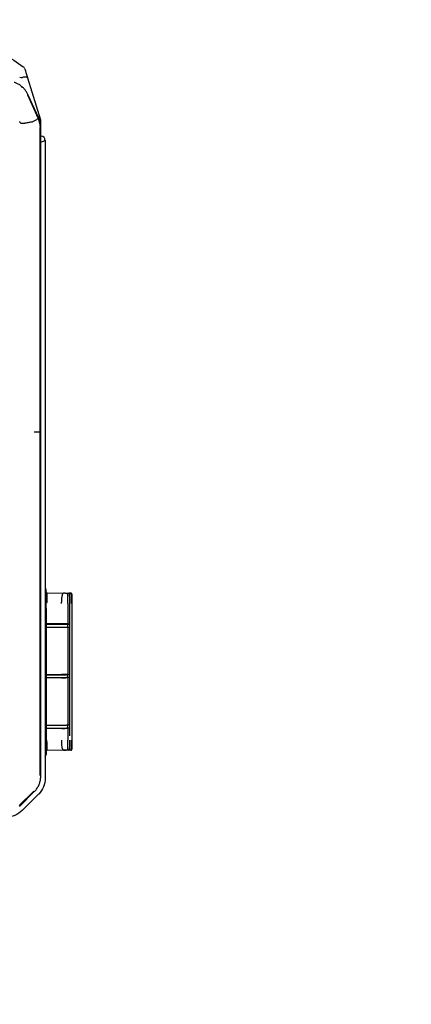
# Model space of a CAD drawing. Header units: millimetres. Extents: x 922208 to 1069538, y -182208 to -99877.
# Tile 118 of 256: x 990892 to 991119, y -177607 to -177035. Entities that reach past the tile are written whole.
import ezdxf

# ---------------------------------------------------------------- set-up
doc = ezdxf.new("R2010")
doc.units = ezdxf.units.MM
doc.header["$MEASUREMENT"] = 0
doc.layers.add('IS_KLIM_urządzenia', color=3, linetype='Continuous')

# ---------------------------------------------------------------- blocks, each defined once
blk = doc.blocks.new('G$CE471A013')
at = {"linetype": 'Continuous'}
for p, q in [((-68.168, 36.156), (-67.37, 36.954)), ((-67.244, 36.753), (-67.954, 36.043)), ((-67.906, 36.045), (-67.231, 36.718)), ((-67.906, 36.045), (-67.926, 36.025)), ((-68.485, 4.539), (-68.485, 35.393)), ((-68.27, 35.28), (-68.27, 3.917)), ((-68.237, 35.268), (-68.237, 18.659)), ((-68.16, 35.682), (-68.187, 35.693)), ((-69.729, 34.04), (-69.624, 34.041)), ((-69.623, 34.041), (-69.624, 34.041)), ((-69.364, 34.043), (-68.578, 34.051)), ((-68.528, 33.852), (-68.558, 33.852)), ((-68.528, 33.352), (-68.528, 34.252)), ((-69.778, 26.937), (-69.778, 33.546)), ((-69.66, 26.936), (-69.662, 33.348)), ((-69.661, 32.97), (-69.661, 33.348)), ((-69.587, 33.547), (-69.586, 32.971)), ((-69.574, 32.977), (-69.574, 33.547)), ((-68.528, 27.182), (-68.528, 33.352)), ((-69.645, 32.97), (-69.661, 32.97)), ((-69.585, 32.971), (-69.58, 32.976)), ((-69.584, 32.97), (-69.584, 32.82)), ((-68.528, 32.97), (-69.514, 32.97)), ((-68.553, 32.977), (-69.28, 32.98)), ((-69.66, 30.52), (-69.661, 32.82)), ((-69.645, 32.82), (-69.661, 32.82)), ((-69.573, 30.526), (-69.574, 32.82)), ((-68.528, 32.819), (-69.514, 32.82)), ((-69.644, 30.52), (-69.66, 30.52)), ((-69.584, 30.521), (-69.579, 30.526)), ((-69.583, 30.519), (-69.583, 30.384)), ((-68.528, 30.519), (-69.513, 30.519)), ((-68.553, 30.526), (-69.279, 30.53)), ((-69.66, 30.384), (-69.644, 30.384)), ((-69.66, 28.083), (-69.66, 30.384)), ((-69.579, 30.378), (-69.584, 30.382)), ((-69.573, 28.084), (-69.573, 30.377)), ((-68.528, 30.384), (-69.513, 30.384)), ((-68.553, 30.377), (-69.279, 30.373)), ((-69.66, 28.083), (-69.644, 28.083)), ((-69.659, 27.933), (-69.644, 27.933)), ((-69.659, 26.936), (-69.659, 27.933)), ((-69.583, 27.932), (-69.578, 27.927)), ((-69.582, 28.084), (-69.582, 27.934)), ((-69.572, 26.937), (-69.573, 27.926)), ((-68.528, 28.084), (-69.513, 28.084)), ((-68.528, 27.934), (-69.513, 27.934)), ((-69.278, 27.923), (-68.553, 27.927)), ((-68.528, 27.182), (-68.528, 26.282)), ((-69.621, 26.443), (-69.729, 26.444)), ((-69.729, 26.444), (-69.621, 26.443)), ((-68.578, 26.433), (-69.362, 26.441)), ((-68.578, 26.432), (-69.362, 26.44)), ((-68.558, 26.632), (-68.528, 26.632)), ((-68.237, 18.659), (-68.237, 6.47)), ((-68.237, 6.47), (-68.237, 3.923)), ((-68.27, 4.339), (-68.285, 4.339)), ((-68.257, 3.543), (-68.257, 3.8)), ((-67.63, 1.51), (-68.257, 3.543)), ((-68.245, 3.686), (-68.217, 3.692)), ((-68.172, 3.467), (-67.645, 2.317)), ((-67.621, 2.341), (-68.14, 3.475)), ((-67.353, 1.978), (-67.373, 1.954))]:
    blk.add_line(p, q, dxfattribs=at)
at = {"linetype": 'Continuous', "extrusion": (0, 0, -1)}
for centre, start, end in [((66.606, 36.191), 45, 90), ((67.405, 35.393), 0, 45)]:
    blk.add_arc(centre, 1.08, start, end, dxfattribs=at)
at = {"linetype": 'Continuous'}
for centre, start, end in [((-68.285, 4.539), 180, 270), ((-67.307, 1.142), 197.1413, 235.5064)]:
    blk.add_arc(centre, 0.2, start, end, dxfattribs=at)
for centre, major_axis, ratio, start_param, end_param in [((-68.428, 34.252), (0.1, 0), 1, 2.168878, 3.141593), ((-69.728, 33.99), (-0.05, 0), 1, 5.572775, 6.283185), ((-69.728, 33.99), (-0.05, 0), 1, 4.722432, 5.271942), ((-69.566, 33.543), (0, 0.7), 0.01995, 0.882039, 1.565858), ((-69.635, 32.971), (0.05, 0.0002), 0.017455, 4.162534, 6.265658), ((-69.383, 32.979), (0.494, 0.002), 0.017455, 4.153807, 4.444433), ((-69.38, 32.977), (0.2, 0.001), 0.017455, 1.047121, 3.124066), ((-68.578, 32.976), (0.05, 0.0002), 0.017455, 6.283104, 7.330301), ((-69.383, 32.829), (0.494, 0.002), 0.017455, 4.153807, 4.444433), ((-69.634, 30.521), (0.05, 0.0002), 0.017455, 4.162534, 6.265658), ((-69.383, 30.528), (0.494, 0.002), 0.017455, 4.153807, 4.444433), ((-69.379, 30.527), (0.2, 0.001), 0.017455, 1.047121, 3.124066), ((-68.578, 30.525), (0.05, 0.0002), 0.017455, 6.283104, 7.330301), ((-69.634, 30.383), (-0.05, 0.0002), 0.017455, 3.15913, 5.262255), ((-69.383, 30.375), (-0.494, 0.002), 0.017455, 4.980355, 5.270981), ((-69.379, 30.377), (-0.2, 0.001), 0.017455, 0.017538, 2.094482), ((-68.578, 30.378), (-0.05, 0.0002), 0.017455, 2.094477, 3.141674), ((-69.633, 27.932), (-0.05, 0.0002), 0.017455, 3.15913, 5.262255), ((-69.382, 28.075), (-0.494, 0.002), 0.017455, 4.980355, 5.270981), ((-69.382, 27.925), (-0.494, 0.002), 0.017455, 4.980355, 5.270981), ((-69.378, 27.926), (-0.2, 0.001), 0.017455, 0.017538, 2.094482), ((-68.578, 27.928), (-0.05, 0.0002), 0.017455, 2.094477, 3.141674), ((-69.728, 26.494), (-0.05, 0), 1, 0, 0.71037), ((-69.728, 26.494), (-0.05, 0), 1, 1.011256, 1.560766), ((-68.578, 26.383), (-0.05, 0), 1, 3.141593, 4.702359), ((-68.428, 26.282), (-0.1, 0), 1, 0, 0.972715)]:
    blk.add_ellipse(centre, major_axis=major_axis, ratio=ratio, start_param=start_param, end_param=end_param, dxfattribs=at)
for centre, major_axis, ratio in [((-68.253, 31.674), (0, -0.25), 0.017452), ((-68.253, 8.118), (0, 0.25), 0.017453)]:
    blk.add_ellipse(centre, major_axis=major_axis, ratio=ratio, dxfattribs=at)
for points, knots in [([(-67.954, 36.043), (-67.992, 36.002), (-68.068, 35.918), (-68.156, 35.772), (-68.221, 35.615), (-68.262, 35.449), (-68.267, 35.336), (-68.27, 35.28)], [0, 0, 0, 0, 0.200001, 0.400001, 0.599999, 0.799999, 1, 1, 1, 1]), ([(-69.731, 34.037), (-69.736, 34.037), (-69.744, 34.036), (-69.757, 34.031), (-69.768, 34.021), (-69.773, 34.013), (-69.775, 34.008)], [0, 0, 0, 0, 0.240387, 0.490724, 0.746129, 1, 1, 1, 1]), ([(-69.729, 34.04), (-69.731, 34.037), (-69.736, 34.032), (-69.741, 33.995), (-69.745, 33.949), (-69.749, 33.872), (-69.755, 33.742), (-69.755, 33.61), (-69.755, 33.546)], [0, 0, 0, 0, 0.163877, 0.30578, 0.42579, 0.524061, 0.77284, 1, 1, 1, 1]), ([(-69.662, 33.547), (-69.662, 33.576), (-69.662, 33.635), (-69.66, 33.722), (-69.657, 33.805), (-69.652, 33.897), (-69.645, 33.996), (-69.636, 34.023), (-69.631, 34.038)], [0, 0, 0, 0, 0.113787, 0.231188, 0.353199, 0.480712, 0.706712, 1, 1, 1, 1]), ([(-69.624, 34.041), (-69.611, 34.041), (-69.571, 34.041), (-69.476, 34.042), (-69.42, 34.043), (-69.364, 34.043)], [0, 0, 0, 0, 0.5, 0.5, 1, 1, 1, 1]), ([(-69.364, 34.043), (-69.382, 34.042), (-69.425, 34.04), (-69.489, 34.03), (-69.537, 34.017), (-69.563, 34.005), (-69.571, 33.999), (-69.574, 33.996)], [0, 0, 0, 0, 0.208735, 0.500317, 0.75027, 0.886014, 1, 1, 1, 1]), ([(-69.364, 34.043), (-69.358, 34.041), (-69.346, 34.036), (-69.329, 33.999), (-69.315, 33.953), (-69.299, 33.876), (-69.284, 33.747), (-69.282, 33.611), (-69.28, 33.547)], [0, 0, 0, 0, 0.170313, 0.316827, 0.439664, 0.539052, 0.783475, 1, 1, 1, 1]), ([(-68.553, 33.554), (-68.553, 33.585), (-68.554, 33.65), (-68.555, 33.743), (-68.557, 33.831), (-68.561, 33.927), (-68.57, 34.026), (-68.575, 34.042), (-68.578, 34.051)], [0, 0, 0, 0, 0.110388, 0.22525, 0.346033, 0.473982, 0.692647, 1, 1, 1, 1]), ([(-69.755, 26.937), (-69.755, 26.906), (-69.755, 26.843), (-69.754, 26.75), (-69.751, 26.662), (-69.747, 26.568), (-69.741, 26.47), (-69.733, 26.453), (-69.729, 26.444)], [0, 0, 0, 0, 0.112037, 0.228343, 0.350117, 0.478408, 0.69584, 1, 1, 1, 1]), ([(-69.628, 26.446), (-69.631, 26.452), (-69.636, 26.464), (-69.643, 26.504), (-69.647, 26.552), (-69.653, 26.63), (-69.659, 26.755), (-69.66, 26.877), (-69.66, 26.936)], [0, 0, 0, 0, 0.155708, 0.294413, 0.416247, 0.521413, 0.769796, 1, 1, 1, 1]), ([(-69.66, 26.936), (-69.66, 26.936), (-69.66, 26.936), (-69.66, 26.935), (-69.66, 26.935), (-69.66, 26.935), (-69.66, 26.935), (-69.66, 26.935), (-69.66, 26.935), (-69.66, 26.935), (-69.66, 26.935), (-69.66, 26.935), (-69.66, 26.935), (-69.66, 26.935), (-69.659, 26.935), (-69.659, 26.935), (-69.659, 26.935), (-69.659, 26.935), (-69.659, 26.935), (-69.659, 26.935), (-69.659, 26.936), (-69.659, 26.936), (-69.659, 26.936), (-69.659, 26.936)], [0, 0, 0, 0, 0.260232, 0.260232, 0.390152, 0.390152, 0.455589, 0.455589, 0.478138, 0.478138, 0.494719, 0.494719, 0.511416, 0.511416, 0.530341, 0.530341, 0.56043, 0.56043, 0.637843, 0.637843, 0.878219, 0.878219, 1, 1, 1, 1]), ([(-69.278, 26.937), (-69.278, 26.906), (-69.279, 26.841), (-69.284, 26.748), (-69.291, 26.659), (-69.304, 26.563), (-69.33, 26.465), (-69.35, 26.45), (-69.362, 26.441)], [0, 0, 0, 0, 0.106421, 0.217828, 0.336261, 0.463423, 0.684856, 1, 1, 1, 1]), ([(-68.578, 26.433), (-68.576, 26.435), (-68.573, 26.44), (-68.568, 26.477), (-68.564, 26.523), (-68.558, 26.601), (-68.555, 26.731), (-68.554, 26.866), (-68.553, 26.93)], [0, 0, 0, 0, 0.165725, 0.30897, 0.429832, 0.528492, 0.775962, 1, 1, 1, 1]), ([(-69.775, 26.476), (-69.773, 26.471), (-69.768, 26.463), (-69.757, 26.453), (-69.744, 26.447), (-69.736, 26.446), (-69.731, 26.447)], [0, 0, 0, 0, 0.253869, 0.509276, 0.759614, 1, 1, 1, 1]), ([(-69.444, 26.441), (-69.471, 26.442), (-69.497, 26.442), (-69.568, 26.443), (-69.608, 26.443), (-69.621, 26.443)], [0, 0, 0, 0, 0.333624, 0.333624, 1, 1, 1, 1]), ([(-69.572, 26.487), (-69.568, 26.485), (-69.561, 26.479), (-69.534, 26.467), (-69.487, 26.453), (-69.423, 26.443), (-69.38, 26.441), (-69.362, 26.441)], [0, 0, 0, 0, 0.114672, 0.250015, 0.500029, 0.791569, 1, 1, 1, 1]), ([(-68.485, 4.539), (-68.482, 4.54), (-68.478, 4.542), (-68.441, 4.559), (-68.377, 4.586), (-68.314, 4.615), (-68.274, 4.633), (-68.27, 4.635)], [0, 0, 0, 0, 0.211963, 0.434536, 0.670027, 0.964306, 1, 1, 1, 1]), ([(-68.27, 3.917), (-68.268, 3.865), (-68.263, 3.762), (-68.23, 3.61), (-68.191, 3.514), (-68.172, 3.467)], [0, 0, 0, 0, 0.333328, 0.666661, 1, 1, 1, 1]), ([(-68.139, 3.478), (-68.202, 3.616), (-68.237, 3.769), (-68.237, 3.922), (-68.237, 3.923), (-68.237, 3.923)], [0, 0, 0, 0, 0.999505, 0.999505, 1, 1, 1, 1]), ([(-67.882, 3.629), (-67.905, 3.617), (-67.954, 3.591), (-68.019, 3.555), (-68.083, 3.516), (-68.133, 3.483), (-68.141, 3.477), (-68.144, 3.474)], [0, 0, 0, 0, 0.154479, 0.322184, 0.503043, 0.755741, 1, 1, 1, 1]), ([(-67.234, 3.626), (-67.24, 3.639), (-67.253, 3.665), (-67.285, 3.697), (-67.327, 3.71), (-67.385, 3.713), (-67.442, 3.708), (-67.498, 3.7), (-67.554, 3.692), (-67.624, 3.68), (-67.734, 3.66), (-67.815, 3.644), (-67.869, 3.634)], [0, 0, 0, 0, 0.063444, 0.125641, 0.187787, 0.250691, 0.375621, 0.43817, 0.500642, 0.625445, 0.750334, 1, 1, 1, 1]), ([(-67.645, 2.317), (-67.622, 2.272), (-67.576, 2.182), (-67.483, 2.059), (-67.374, 1.949), (-67.251, 1.857), (-67.117, 1.782), (-67.022, 1.75), (-66.975, 1.733)], [0, 0, 0, 0, 0.164732, 0.332464, 0.501556, 0.670288, 0.836962, 1, 1, 1, 1]), ([(-67.498, 1.083), (-67.535, 1.203), (-67.572, 1.322), (-67.616, 1.464), (-67.623, 1.487), (-67.63, 1.51)], [0, 0, 0, 0, 0.83827, 0.83827, 1, 1, 1, 1]), ([(-67.63, 1.51), (-67.63, 1.509), (-67.63, 1.509), (-67.626, 1.499), (-67.616, 1.49), (-67.582, 1.479), (-67.559, 1.476), (-67.503, 1.475), (-67.469, 1.478), (-67.42, 1.485), (-67.406, 1.487), (-67.392, 1.49)], [0, 0, 0, 0, 0.003941, 0.003941, 0.301622, 0.301622, 0.599603, 0.599603, 0.892581, 0.892581, 1, 1, 1, 1]), ([(-67.249, 1.476), (-67.253, 1.478), (-67.257, 1.479), (-67.304, 1.494), (-67.351, 1.499), (-67.392, 1.49)], [0, 0, 0, 0, 0.086433, 0.086433, 1, 1, 1, 1]), ([(-63.642, -1.299), (-64.293, -0.958), (-64.934, -0.598), (-66.193, 0.161), (-66.811, 0.559), (-67.416, 0.974)], [0, 0, 0, 0, 0.5, 0.5, 1, 1, 1, 1])]:
    blk.add_open_spline(points, degree=3, knots=knots, dxfattribs=at)
for points, degree in [([(-69.778, 33.546), (-69.778, 33.59), (-69.778, 33.676), (-69.778, 33.757), (-69.778, 33.829), (-69.778, 33.891), (-69.778, 33.939), (-69.778, 33.973), (-69.778, 33.99), (-69.778, 33.99)], 2), ([(-69.631, 34.038), (-69.628, 34.039), (-69.626, 34.04), (-69.624, 34.041)], 3), ([(-69.615, 34.04), (-69.625, 34.041)], 1), ([(-69.577, 33.988), (-69.578, 33.983), (-69.58, 33.96), (-69.581, 33.923), (-69.582, 33.873), (-69.583, 33.813), (-69.584, 33.744), (-69.585, 33.668), (-69.585, 33.588), (-69.585, 33.547)], 2), ([(-69.778, 26.494), (-69.778, 26.494), (-69.778, 26.511), (-69.778, 26.544), (-69.778, 26.593), (-69.778, 26.654), (-69.778, 26.727), (-69.778, 26.808), (-69.778, 26.893), (-69.778, 26.937)], 2), ([(-69.583, 26.936), (-69.583, 26.896), (-69.583, 26.816), (-69.582, 26.74), (-69.581, 26.671), (-69.58, 26.611), (-69.579, 26.561), (-69.577, 26.524), (-69.576, 26.5), (-69.575, 26.496)], 2), ([(-69.621, 26.443), (-69.624, 26.444), (-69.626, 26.445), (-69.628, 26.446)], 3), ([(-68.144, 3.473), (-68.144, 3.473), (-68.144, 3.473), (-68.144, 3.474)], 3), ([(-67.869, 3.634), (-67.873, 3.633), (-67.878, 3.631), (-67.882, 3.629)], 3), ([(-67.416, 0.974), (-67.419, 0.976), (-67.421, 0.977), (-67.421, 0.977)], 3)]:
    blk.add_open_spline(points, degree=degree, dxfattribs=at)
blk.add_rational_spline([(-68.242, 18.659), (-68.237, 18.659), (-67.953, 18.659)], [1, 0.828621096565, 1], degree=2, dxfattribs=at)

msp = doc.modelspace()

# ---------------------------------------------------------------- block references
at = {"layer": 'IS_KLIM_urządzenia', "xscale": 12, "yscale": 12, "zscale": 12, "rotation": 180}
msp.add_blockref('G$CE471A013', (990084.52, -177050.84), dxfattribs=at)

doc.saveas('drawing.dxf')
